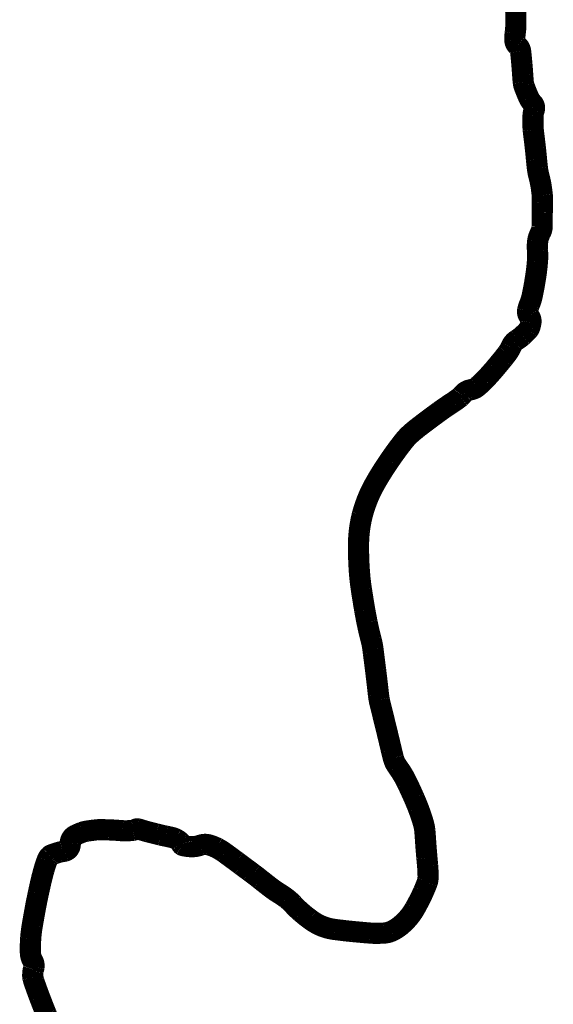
# Model space of a CAD drawing. Extents: x 81 to 89.5, y 1935.2 to 1946.2.
# Tile 183 of 198: x 88.443 to 88.574, y 1936.688 to 1936.929. Entities that reach past the tile are written whole.
import ezdxf

# ---------------------------------------------------------------- set-up
doc = ezdxf.new("R2010")
doc.units = 0
doc.header["$LTSCALE"] = 100
doc.header["$MEASUREMENT"] = 0
doc.layers.add('BELMONT-BORDER', color=5, linetype='CONTINUOUS')

msp = doc.modelspace()

# ---------------------------------------------------------------- linework, layer by layer
at = {"layer": 'BELMONT-BORDER', "color": 5, "const_width": 0.00518}
msp.add_lwpolyline([(88.4504, 1936.68483, -0.01329), (88.44993, 1936.68594, -0.003619), (88.44832, 1936.69007, -0.008941), (88.44697, 1936.69382, -0.035451), (88.44671, 1936.69479, -0.047726), (88.44666, 1936.69536, -0.028194), (88.44672, 1936.69632, -0.050767), (88.44682, 1936.6968, 0.043429), (88.44696, 1936.69737, 0.169461), (88.44666, 1936.69892, -0.125602), (88.44609, 1936.70094, -0.023889), (88.44616, 1936.70438, -0.025191), (88.44656, 1936.70762, -0.002566), (88.44731, 1936.71185, -0.005897), (88.44767, 1936.71369, -0.002521), (88.44803, 1936.71541, -0.001587), (88.44863, 1936.71813, -0.014498), (88.44941, 1936.72117, -0.019211), (88.45015, 1936.72342, -0.045025), (88.45051, 1936.72417, -0.074498), (88.45083, 1936.72457, -0.091847), (88.45127, 1936.72484, -0.024989), (88.45307, 1936.72544, -0.0355), (88.45379, 1936.72559, 0.032987), (88.45457, 1936.72574, 0.355789), (88.45583, 1936.72748, -0.301463), (88.45706, 1936.7296, -0.027673), (88.45879, 1936.73034, -0.04783), (88.45985, 1936.73061, -0.012499), (88.46222, 1936.73092, -0.029377), (88.46324, 1936.73097, -0.0053), (88.46524, 1936.73092, -0.007093), (88.46674, 1936.73085, -0.006909), (88.46769, 1936.73078, 0.006688), (88.46864, 1936.73071, 0.027636), (88.46979, 1936.7307, 0.022267), (88.47122, 1936.73083, 0.114605), (88.47186, 1936.73108, -0.19293), (88.47227, 1936.73117, -0.039353), (88.47306, 1936.73097, 0.018684), (88.47471, 1936.73048, 0.000478), (88.47685, 1936.72994, 0.000913), (88.47796, 1936.72965, 0.013276), (88.47916, 1936.72939, -0.010729), (88.48064, 1936.72907, -0.059888), (88.48167, 1936.72869, -0.056279), (88.48264, 1936.72804, -0.16601), (88.48294, 1936.72755, 0.203206), (88.48321, 1936.72716, 0.088737), (88.48349, 1936.72705, 0.020489), (88.48474, 1936.72685, 0.116383), (88.48764, 1936.72717, -0.159469), (88.4898, 1936.72723, -0.045688), (88.49169, 1936.72648, -0.04113), (88.49362, 1936.72528, -0.000286), (88.49652, 1936.72315, -0.000706), (88.49768, 1936.72228, -0.000066), (88.49969, 1936.72079, -0.000158), (88.50053, 1936.72017, -0.00893), (88.50232, 1936.71878, 0.005962), (88.50499, 1936.71669, 0.027809), (88.50683, 1936.71544, -0.027265), (88.50871, 1936.71416, -0.044849), (88.51012, 1936.71288, 0.028342), (88.51226, 1936.71079, 0.019742), (88.51441, 1936.70907, 0.029396), (88.51595, 1936.70806, 0.050212), (88.51806, 1936.70712, 0.047744), (88.52043, 1936.70658, 0.003357), (88.52281, 1936.70629, 0.004248), (88.5247, 1936.70609, 0.001817), (88.52663, 1936.70591, 0.001475), (88.52901, 1936.7057, 0.020128), (88.53043, 1936.70564, 0.014005), (88.53247, 1936.70569, 0.09276), (88.5343, 1936.70613, 0.066622), (88.53651, 1936.7075, 0.046025), (88.53854, 1936.70951, 0.047916), (88.54009, 1936.71176, 0.009894), (88.54135, 1936.71413, 0.013551), (88.54218, 1936.7159, 0.013686), (88.54306, 1936.71805, 0.052589), (88.54321, 1936.71864, 0.040966), (88.54328, 1936.71968, 0.017057), (88.54316, 1936.72217, 0.001199), (88.54299, 1936.72405, -0.001281), (88.54283, 1936.72594, -0.005261), (88.54264, 1936.72858, 0.00648), (88.54248, 1936.73072, 0.048004), (88.54215, 1936.73248, 0.021921), (88.5409, 1936.73619, 0.011883), (88.53988, 1936.73867, 0.007665), (88.53814, 1936.74245, 0.047548), (88.53574, 1936.74645, -0.098302), (88.53478, 1936.7485, -0.003042), (88.53427, 1936.75057, 0.001508), (88.53327, 1936.75475, 0.002273), (88.53155, 1936.76172, -0.016335), (88.53134, 1936.7627, -0.017979), (88.53116, 1936.76389, 0.003529), (88.53045, 1936.76997, 0.000332), (88.52992, 1936.77416, 0.00134), (88.52979, 1936.77519, 0.03273), (88.52937, 1936.77732, -0.015907), (88.52836, 1936.78165, -0.00671), (88.5278, 1936.78461, -0.004072), (88.527, 1936.78952, -0.020844), (88.52649, 1936.79396, -0.015708), (88.52626, 1936.79988, -0.031479), (88.52649, 1936.8041, -0.034275), (88.5272, 1936.80792, -0.030227), (88.52839, 1936.81156, -0.030822), (88.52998, 1936.81496, -0.013653), (88.53164, 1936.81782, -0.0113), (88.53381, 1936.82116, -0.018226), (88.53741, 1936.82606, -0.044745), (88.53913, 1936.82786, -0.016582), (88.54107, 1936.82945, -0.006726), (88.54603, 1936.83316, -0.012642), (88.54952, 1936.83555, 0.026773), (88.55114, 1936.83673, 0.056474), (88.55152, 1936.83713, -0.039177), (88.55206, 1936.83771, -0.150164), (88.55365, 1936.83849, 0.138713), (88.55539, 1936.8393, 0.024337), (88.55712, 1936.84092, 0.015887), (88.55955, 1936.84362, 0.004972), (88.56159, 1936.84608, 0.009204), (88.56265, 1936.84745, 0.060016), (88.56356, 1936.84902, -0.08562), (88.56426, 1936.85009, -0.066961), (88.56503, 1936.85073, 0.042669), (88.5663, 1936.85167, 0.016435), (88.5672, 1936.85253, 0.022735), (88.5678, 1936.85319, 0.087723), (88.56813, 1936.85378, 0.048764), (88.56841, 1936.85496, 0.212054), (88.568, 1936.85644, -0.219963), (88.56761, 1936.85788, -0.060601), (88.56808, 1936.85942, 0.050495), (88.56868, 1936.86127, 0.014654), (88.56953, 1936.86588, 0.017513), (88.57, 1936.86978, 0.040704), (88.57001, 1936.8725, -0.049596), (88.57005, 1936.87473, -0.095824), (88.57072, 1936.87681, 0.123104), (88.57115, 1936.87846, 0.003746), (88.57116, 1936.88002, -0.003374), (88.57117, 1936.88175, -0.002371), (88.5712, 1936.88425, 0.005253), (88.57121, 1936.88538, 0.025645), (88.57118, 1936.88604, 0.009099), (88.57095, 1936.8879, 0.032349), (88.57041, 1936.89051, -0.038866), (88.56999, 1936.89268, -0.005633), (88.56977, 1936.89476, 0.004278), (88.5695, 1936.8975, 0.003884), (88.56921, 1936.89996, -0.004622), (88.56897, 1936.90202, -0.022474), (88.56892, 1936.90293, -0.008176), (88.56892, 1936.90545, -0.086091), (88.56917, 1936.90675, 0.125731), (88.56927, 1936.90765, 0.162565), (88.56886, 1936.90848, -0.089351), (88.56792, 1936.90983, -0.020283), (88.56677, 1936.91265, -0.061517), (88.56654, 1936.91363, -0.009183), (88.5664, 1936.91537, 0.005713), (88.56619, 1936.91815, 0.002097), (88.56602, 1936.91995, 0.003018), (88.56589, 1936.9212, 0.196239), (88.56514, 1936.92261, -0.213414), (88.56448, 1936.92392, -0.045892), (88.56456, 1936.92564, 0.034221), (88.56473, 1936.92793, 0.009733), (88.56467, 1936.9319, -0.020769)], format="xyb", dxfattribs=at)

doc.saveas('drawing.dxf')
